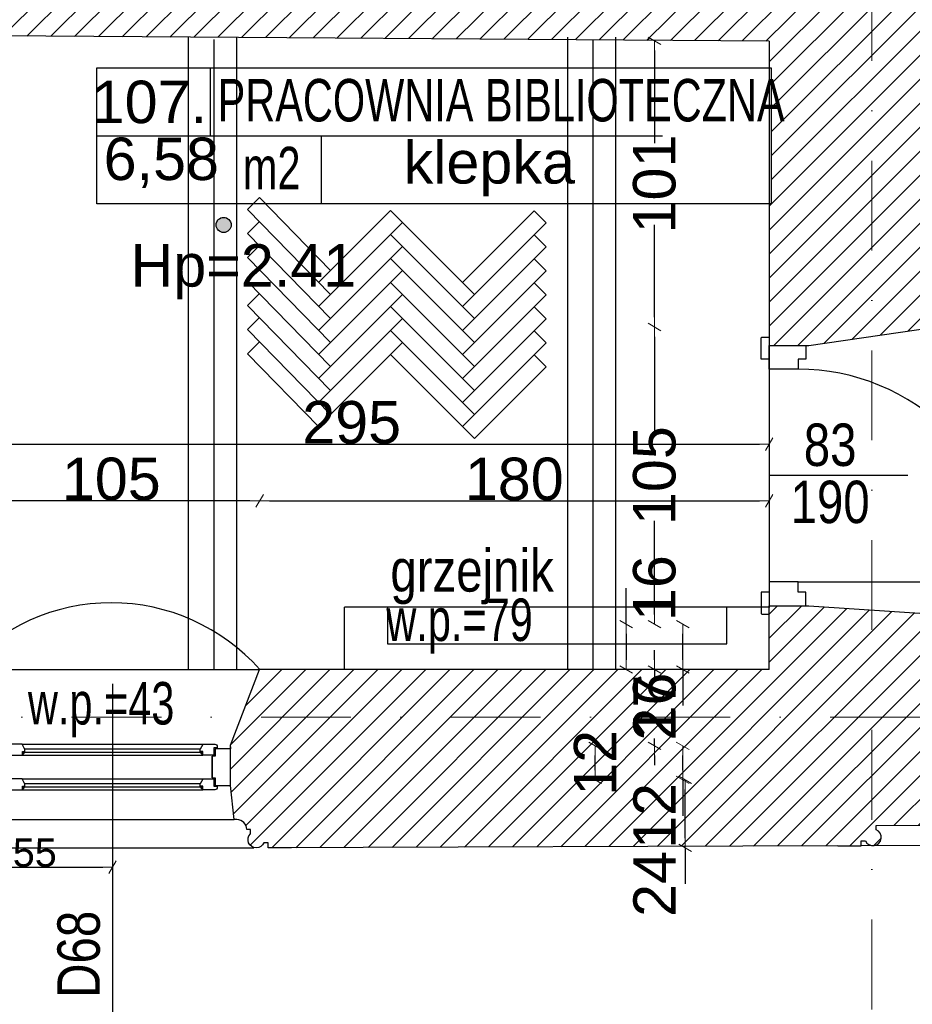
# Model space of a CAD drawing. Header units: millimetres. Extents: x 75999 to 132160, y -108895 to -89040.
# Tile 40 of 61: x 104146 to 107302, y -106036 to -102557. Entities that reach past the tile are written whole.
import ezdxf

# ---------------------------------------------------------------- set-up
doc = ezdxf.new("R2010")
doc.units = ezdxf.units.MM
doc.header["$MEASUREMENT"] = 0
doc.linetypes.add('Dot & Dashed', pattern=[670.277762, 317.5, -176.388889, 0, -176.388874])
for name, color, linetype in [('A-DRZWI', 7, 'Continuous'), ('A-OKNA-OPIS', 7, 'Continuous'), ('A-OPISY-2', 7, 'Continuous'), ('A-OPISY-3', 7, 'Continuous'), ('A-WYSOKOSCI', 7, 'Continuous'), ('belki nad', 7, 'Continuous'), ('CO TO JEST', 7, 'Continuous'), ('detalokna', 7, 'Continuous'), ('DIM MALY', 7, 'Continuous'), ('Drawing & Figure', 7, 'Continuous'), ('DRZWI', 7, 'Continuous'), ('Nowe_00 ZMIANY', 7, 'Continuous'), ('Nowe_Annotation - Text', 7, 'Continuous'), ('Nowe_GRZEJNIK', 7, 'Continuous'), ('obwody#3', 7, 'Continuous'), ('OKNO_DETAL', 7, 'Continuous'), ('opisy inne', 7, 'Continuous'), ('OSIE', 7, 'Continuous'), ('PARAPET', 7, 'Continuous'), ('podciagi', 7, 'Continuous'), ('POSADZKI', 7, 'Continuous'), ('strop', 7, 'Continuous'), ('Structural - Bearing', 7, 'Continuous'), ('Structural - Grid', 7, 'Continuous'), ('WIDOK', 7, 'Continuous'), ('ściany', 7, 'Continuous')]:
    doc.layers.add(name, color=color, linetype=linetype)
doc.styles.add('STYL_AUTOMATYCZNY_1', font='arial.ttf')
doc.styles.add('STYL_AUTOMATYCZNY_2', font='arial.ttf')
doc.styles.add('STYL_AUTOMATYCZNY_4', font='arial.ttf', dxfattribs={"width": 0.8})
doc.styles.add('STYL_AUTOMATYCZNY_5', font='arial.ttf', dxfattribs={"width": 0.7})
doc.styles.add('STYL_AUTOMATYCZNY_7', font='arial.ttf', dxfattribs={"width": 0.8})
doc.dimstyles.new('STYL_AUTOMATYCZNY__2', dxfattribs={"dimtxt": 100, "dimasz": 34.231941, "dimexe": 0.18, "dimexo": 0.0625, "dimgap": 0, "dimtad": 1, "dimtih": 1, "dimtoh": 1, "dimdec": 0, "dimlfac": 0.1, "dimzin": 0, "dimdsep": 46, "dimtxsty": 'STYL_AUTOMATYCZNY_2', "dimblk": 'ARROWHEAD_2', "dimblk1": 'ARROWHEAD_2', "dimblk2": 'ARROWHEAD_2', "dimcen": 0.09, "dimse1": 1, "dimse2": 1, "dimclrd": 5, "dimclre": 5, "dimclrt": 5, "dimadec": 0, "dimazin": 0, "dimtfac": 1, "dimtdec": 4, "dimtmove": 0, "dimatfit": 3, "dimfxl": 0, "dimtolj": 1, "dimtzin": 0, "dimarcsym": 0})
doc.dimstyles.new('STYL_AUTOMATYCZNY__3', dxfattribs={"dimtxt": 150, "dimasz": 34.231941, "dimexe": 0.18, "dimexo": 0.0625, "dimgap": 0, "dimtad": 1, "dimtih": 1, "dimtoh": 1, "dimdec": 0, "dimlfac": 0.1, "dimzin": 0, "dimdsep": 46, "dimtxsty": 'STYL_AUTOMATYCZNY_2', "dimblk": 'ARROWHEAD_2', "dimblk1": 'ARROWHEAD_2', "dimblk2": 'ARROWHEAD_2', "dimcen": 0.09, "dimse1": 1, "dimse2": 1, "dimclrd": 5, "dimclre": 5, "dimclrt": 1, "dimadec": 0, "dimazin": 0, "dimtfac": 1, "dimtdec": 4, "dimtmove": 0, "dimatfit": 3, "dimfxl": 0, "dimtolj": 1, "dimtzin": 0, "dimarcsym": 0})
doc.dimstyles.new('STYL_AUTOMATYCZNY__4', dxfattribs={"dimtxt": 150, "dimasz": 34.231941, "dimexe": 0.18, "dimexo": 0.0625, "dimgap": 0, "dimtad": 1, "dimdec": 0, "dimlfac": 0.1, "dimzin": 0, "dimdsep": 46, "dimtxsty": 'STYL_AUTOMATYCZNY_2', "dimblk": 'ARROWHEAD_2', "dimblk1": 'ARROWHEAD_2', "dimblk2": 'ARROWHEAD_2', "dimcen": 0.09, "dimse1": 1, "dimse2": 1, "dimclrd": 5, "dimclre": 5, "dimclrt": 1, "dimadec": 0, "dimazin": 0, "dimtfac": 1, "dimtdec": 4, "dimtmove": 0, "dimatfit": 3, "dimfxl": 0, "dimtolj": 1, "dimtzin": 0, "dimarcsym": 0})
doc.dimstyles.new('STYL_AUTOMATYCZNY__7', dxfattribs={"dimtxt": 0.18, "dimasz": 91.2, "dimexe": 0.18, "dimexo": 0.0625, "dimgap": 0, "dimtad": 0, "dimtih": 1, "dimtoh": 1, "dimdec": 4, "dimzin": 0, "dimdsep": 46, "dimcen": 0.09, "dimadec": 0, "dimazin": 0, "dimtfac": 1, "dimtdec": 4, "dimtmove": 0, "dimatfit": 3, "dimldrblk": 'ARROWHEAD_11', "dimfxl": 0, "dimtolj": 1, "dimtzin": 0, "dimarcsym": 0})
pattern_1 = [(45, (0, 0), (-42.426407, 42.426407), [])]

# ---------------------------------------------------------------- blocks, each defined once
blk = doc.blocks.new('ARROWHEAD_2')
at = {"color": 0, "linetype": 'Continuous', "lineweight": 0}
for p, q in [((0, 0), (-1, 0)), ((-0.38, -0.66), (0.38, 0.66))]:
    blk.add_line(p, q, dxfattribs=at)
blk = doc.blocks.new('*D15')
at = {"layer": 'Defpoints', "color": 0}
for p in [(103924.3, -105483.1), (104474.1, -105551.7), (104474.1, -105666.5)]:
    blk.add_point(p, dxfattribs=at)
at = {"layer": 'obwody#3', "color": 5, "lineweight": -2}
blk.add_line((103958.5, -105551.7), (104439.9, -105551.7), dxfattribs=at)
at = {"layer": 'obwody#3', "color": 5, "lineweight": -2, "xscale": 34.23194115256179, "yscale": 34.23194115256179, "zscale": 34.23194115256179, "rotation": 180}
blk.add_blockref('ARROWHEAD_2', (103924.3, -105551.7), dxfattribs=at)
at = {"layer": 'obwody#3', "color": 5, "lineweight": -2, "xscale": 34.23194115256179, "yscale": 34.23194115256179, "zscale": 34.23194115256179}
blk.add_blockref('ARROWHEAD_2', (104474.1, -105551.7), dxfattribs=at)
at = {"layer": 'obwody#3', "color": 5, "insert": (104199, -105500.8), "char_height": 100, "attachment_point": 5, "style": 'STYL_AUTOMATYCZNY_2'}
blk.add_mtext('\\A1;55', dxfattribs=at)
blk = doc.blocks.new('*D67')
at = {"layer": 'Defpoints', "color": 0}
for p in [(106495.2, -104852.9), (106390.2, -105122.9), (106495.2, -105122.9)]:
    blk.add_point(p, dxfattribs=at)
at = {"layer": 'DIM MALY', "color": 5, "lineweight": -2}
for p, q in [((106390.2, -104818.6), (106390.2, -104784.4)), ((106390.2, -104852.9), (106390.2, -104879.4)), ((106390.2, -105122.9), (106390.2, -105096.8)), ((106390.2, -105157.1), (106390.2, -105191.3))]:
    blk.add_line(p, q, dxfattribs=at)
at = {"layer": 'DIM MALY', "color": 5, "lineweight": -2, "xscale": 34.23194115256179, "yscale": 34.23194115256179, "zscale": 34.23194115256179}
for p, rotation in [((106390.2, -104852.9), 270), ((106390.2, -105122.9), 90)]:
    blk.add_blockref('ARROWHEAD_2', p, dxfattribs=dict(at, rotation=rotation))
at = {"layer": 'DIM MALY', "color": 1, "insert": (106390.2, -104988.1), "char_height": 150, "attachment_point": 5, "rotation": 90, "style": 'STYL_AUTOMATYCZNY_2'}
blk.add_mtext('\\A1;27', dxfattribs=at)
blk = doc.blocks.new('*D68')
at = {"layer": 'Defpoints', "color": 0}
for p in [(106489.8, -105122.9), (106495.2, -105122.9), (106495.2, -105242.9)]:
    blk.add_point(p, dxfattribs=at)
at = {"layer": 'DIM MALY', "color": 5, "lineweight": -2}
for p, q in [((106489.8, -105208.6), (106489.8, -105157.1)), ((106489.8, -105242.9), (106489.8, -105370.5))]:
    blk.add_line(p, q, dxfattribs=at)
at = {"layer": 'DIM MALY', "color": 5, "lineweight": -2, "xscale": 34.23194115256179, "yscale": 34.23194115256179, "zscale": 34.23194115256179}
for p, rotation in [((106489.8, -105122.9), 90), ((106489.8, -105242.9), 270)]:
    blk.add_blockref('ARROWHEAD_2', p, dxfattribs=dict(at, rotation=rotation))
at = {"layer": 'DIM MALY', "color": 1, "insert": (106390.2, -105370.5), "char_height": 150, "attachment_point": 5, "rotation": 90, "style": 'STYL_AUTOMATYCZNY_2'}
blk.add_mtext('\\A1;12', dxfattribs=at)
blk = doc.blocks.new('*D69')
at = {"layer": 'Defpoints', "color": 0}
for p in [(106390.2, -104852.9), (106495.2, -104852.9), (106495.2, -105122.9)]:
    blk.add_point(p, dxfattribs=at)
at = {"layer": 'DIM MALY', "color": 5, "lineweight": -2}
for p, q in [((106390.2, -104818.6), (106390.2, -104784.4)), ((106390.2, -104852.9), (106390.2, -104879.4)), ((106390.2, -105122.9), (106390.2, -105096.8)), ((106390.2, -105157.1), (106390.2, -105191.3))]:
    blk.add_line(p, q, dxfattribs=at)
at = {"layer": 'DIM MALY', "color": 5, "lineweight": -2, "xscale": 34.23194115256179, "yscale": 34.23194115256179, "zscale": 34.23194115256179}
for p, rotation in [((106390.2, -104852.9), 270), ((106390.2, -105122.9), 90)]:
    blk.add_blockref('ARROWHEAD_2', p, dxfattribs=dict(at, rotation=rotation))
at = {"layer": 'DIM MALY', "color": 1, "insert": (106390.2, -104988.1), "char_height": 150, "attachment_point": 5, "rotation": 90, "style": 'STYL_AUTOMATYCZNY_2'}
blk.add_mtext('\\A1;27', dxfattribs=at)
blk = doc.blocks.new('*D70')
at = {"layer": 'Defpoints', "color": 0}
for p in [(106495.2, -105242.9), (106498.6, -105242.9), (106532.8, -105483.1)]:
    blk.add_point(p, dxfattribs=at)
at = {"layer": 'DIM MALY', "color": 5, "lineweight": -2}
for p, q in [((106498.6, -105448.8), (106498.6, -105277.1)), ((106498.6, -105483.1), (106498.6, -105610.8))]:
    blk.add_line(p, q, dxfattribs=at)
at = {"layer": 'DIM MALY', "color": 5, "lineweight": -2, "xscale": 34.23194115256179, "yscale": 34.23194115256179, "zscale": 34.23194115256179}
for p, rotation in [((106498.6, -105242.9), 90), ((106498.6, -105483.1), 270)]:
    blk.add_blockref('ARROWHEAD_2', p, dxfattribs=dict(at, rotation=rotation))
at = {"layer": 'DIM MALY', "color": 1, "insert": (106390.2, -105610.8), "char_height": 150, "attachment_point": 5, "rotation": 90, "style": 'STYL_AUTOMATYCZNY_2'}
blk.add_mtext('\\A1;24', dxfattribs=at)
blk = doc.blocks.new('*D71')
at = {"layer": 'Defpoints', "color": 0}
for p in [(106180.2, -105122.9), (106495.2, -105122.9), (106495.2, -105242.9)]:
    blk.add_point(p, dxfattribs=at)
at = {"layer": 'DIM MALY', "color": 5, "lineweight": -2}
blk.add_line((106180.2, -105208.6), (106180.2, -105157.1), dxfattribs=at)
at = {"layer": 'DIM MALY', "color": 5, "lineweight": -2, "xscale": 34.23194115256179, "yscale": 34.23194115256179, "zscale": 34.23194115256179}
for p, rotation in [((106180.2, -105122.9), 90), ((106180.2, -105242.9), 270)]:
    blk.add_blockref('ARROWHEAD_2', p, dxfattribs=dict(at, rotation=rotation))
at = {"layer": 'DIM MALY', "color": 1, "insert": (106180.2, -105183.1), "char_height": 150, "attachment_point": 5, "rotation": 90, "style": 'STYL_AUTOMATYCZNY_2'}
blk.add_mtext('\\A1;12', dxfattribs=at)
blk = doc.blocks.new('*D72')
at = {"layer": 'Defpoints', "color": 0}
for p in [(106390.2, -104852.9), (106495.2, -104852.9), (106495.2, -105122.9)]:
    blk.add_point(p, dxfattribs=at)
at = {"layer": 'DIM MALY', "color": 5, "lineweight": -2}
for p, q in [((106390.2, -104818.6), (106390.2, -104784.4)), ((106390.2, -104852.9), (106390.2, -104879.4)), ((106390.2, -105122.9), (106390.2, -105096.8)), ((106390.2, -105157.1), (106390.2, -105191.3))]:
    blk.add_line(p, q, dxfattribs=at)
at = {"layer": 'DIM MALY', "color": 5, "lineweight": -2, "xscale": 34.23194115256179, "yscale": 34.23194115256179, "zscale": 34.23194115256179}
for p, rotation in [((106390.2, -104852.9), 270), ((106390.2, -105122.9), 90)]:
    blk.add_blockref('ARROWHEAD_2', p, dxfattribs=dict(at, rotation=rotation))
at = {"layer": 'DIM MALY', "color": 1, "insert": (106390.2, -104988.1), "char_height": 150, "attachment_point": 5, "rotation": 90, "style": 'STYL_AUTOMATYCZNY_2'}
blk.add_mtext('\\A1;27', dxfattribs=at)
blk = doc.blocks.new('*D73')
at = {"layer": 'Defpoints', "color": 0}
for p in [(106676.3, -104692.9), (106289.9, -104852.9), (106676.3, -104852.9)]:
    blk.add_point(p, dxfattribs=at)
at = {"layer": 'DIM MALY', "color": 5, "lineweight": -2}
for p, q in [((106289.9, -104692.9), (106289.9, -104565.7)), ((106289.9, -104727.1), (106289.9, -104818.6))]:
    blk.add_line(p, q, dxfattribs=at)
at = {"layer": 'DIM MALY', "color": 5, "lineweight": -2, "xscale": 34.23194115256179, "yscale": 34.23194115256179, "zscale": 34.23194115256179}
for p, rotation in [((106289.9, -104692.9), 90), ((106289.9, -104852.9), 270)]:
    blk.add_blockref('ARROWHEAD_2', p, dxfattribs=dict(at, rotation=rotation))
at = {"layer": 'DIM MALY', "color": 1, "insert": (106390.2, -104565.7), "char_height": 150, "attachment_point": 5, "rotation": 90, "style": 'STYL_AUTOMATYCZNY_2'}
blk.add_mtext('\\A1;16', dxfattribs=at)
blk = doc.blocks.new('*D74')
at = {"layer": 'Defpoints', "color": 0}
for p in [(106490.5, -104692.9), (106676.3, -104692.9), (106676.3, -104852.9)]:
    blk.add_point(p, dxfattribs=at)
at = {"layer": 'DIM MALY', "color": 5, "lineweight": -2}
for p, q in [((106490.5, -104818.6), (106490.5, -104727.1)), ((106490.5, -104852.9), (106490.5, -104980.5))]:
    blk.add_line(p, q, dxfattribs=at)
at = {"layer": 'DIM MALY', "color": 5, "lineweight": -2, "xscale": 34.23194115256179, "yscale": 34.23194115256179, "zscale": 34.23194115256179}
for p, rotation in [((106490.5, -104692.9), 90), ((106490.5, -104852.9), 270)]:
    blk.add_blockref('ARROWHEAD_2', p, dxfattribs=dict(at, rotation=rotation))
at = {"layer": 'DIM MALY', "color": 1, "insert": (106390.2, -104980.5), "char_height": 150, "attachment_point": 5, "rotation": 90, "style": 'STYL_AUTOMATYCZNY_2'}
blk.add_mtext('\\A1;16', dxfattribs=at)
blk = doc.blocks.new('*D75')
at = {"layer": 'Defpoints', "color": 0}
for p in [(106390.2, -103642.9), (106626.3, -103642.9), (106676.3, -104692.9)]:
    blk.add_point(p, dxfattribs=at)
at = {"layer": 'DIM MALY', "color": 5, "lineweight": -2}
for p, q in [((106390.2, -103677.1), (106390.2, -104009)), ((106390.2, -104658.6), (106390.2, -104327.4))]:
    blk.add_line(p, q, dxfattribs=at)
at = {"layer": 'DIM MALY', "color": 5, "lineweight": -2, "xscale": 34.23194115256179, "yscale": 34.23194115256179, "zscale": 34.23194115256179}
for p, rotation in [((106390.2, -103642.9), 90), ((106390.2, -104692.9), 270)]:
    blk.add_blockref('ARROWHEAD_2', p, dxfattribs=dict(at, rotation=rotation))
at = {"layer": 'DIM MALY', "color": 1, "insert": (106390.2, -104168.2), "char_height": 150, "attachment_point": 5, "rotation": 90, "style": 'STYL_AUTOMATYCZNY_2'}
blk.add_mtext('\\A1;105', dxfattribs=at)
blk = doc.blocks.new('*D76')
at = {"layer": 'Defpoints', "color": 0}
for p in [(106390.2, -102631.9), (106524.6, -102631.9), (106619.9, -103642.9)]:
    blk.add_point(p, dxfattribs=at)
at = {"layer": 'DIM MALY', "color": 5, "lineweight": -2}
for p, q in [((106390.2, -102666.1), (106390.2, -102993.6)), ((106390.2, -103608.6), (106390.2, -103281.9))]:
    blk.add_line(p, q, dxfattribs=at)
at = {"layer": 'DIM MALY', "color": 5, "lineweight": -2, "xscale": 34.23194115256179, "yscale": 34.23194115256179, "zscale": 34.23194115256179}
for p, rotation in [((106390.2, -102631.9), 90), ((106390.2, -103642.9), 270)]:
    blk.add_blockref('ARROWHEAD_2', p, dxfattribs=dict(at, rotation=rotation))
at = {"layer": 'DIM MALY', "color": 1, "insert": (106390.2, -103137.7), "char_height": 150, "attachment_point": 5, "rotation": 90, "style": 'STYL_AUTOMATYCZNY_2'}
blk.add_mtext('\\A1;101', dxfattribs=at)
blk = doc.blocks.new('*D210')
at = {"layer": 'Defpoints', "color": 0}
for p in [(106795.2, -104257.2), (104994.1, -104536.4), (106795.2, -104820.1)]:
    blk.add_point(p, dxfattribs=at)
at = {"layer": 'DIM MALY', "color": 5, "lineweight": -2}
blk.add_line((105028.3, -104257.2), (106761, -104257.2), dxfattribs=at)
at = {"layer": 'DIM MALY', "color": 5, "lineweight": -2, "xscale": 34.23194115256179, "yscale": 34.23194115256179, "zscale": 34.23194115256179, "rotation": 180}
blk.add_blockref('ARROWHEAD_2', (104994.1, -104257.2), dxfattribs=at)
at = {"layer": 'DIM MALY', "color": 5, "lineweight": -2, "xscale": 34.23194115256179, "yscale": 34.23194115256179, "zscale": 34.23194115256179}
blk.add_blockref('ARROWHEAD_2', (106795.2, -104257.2), dxfattribs=at)
at = {"layer": 'DIM MALY', "color": 1, "insert": (105894.3, -104180.6), "char_height": 150, "attachment_point": 5, "style": 'STYL_AUTOMATYCZNY_2'}
blk.add_mtext('\\A1;180', dxfattribs=at)
blk = doc.blocks.new('*D226')
at = {"layer": 'Defpoints', "color": 0}
for p in [(106795.2, -104057.2), (106795.2, -104782.4), (103844.1, -104802.4)]:
    blk.add_point(p, dxfattribs=at)
at = {"layer": 'DIM MALY', "color": 5, "lineweight": -2}
blk.add_line((103878.3, -104057.2), (106761, -104057.2), dxfattribs=at)
at = {"layer": 'DIM MALY', "color": 5, "lineweight": -2, "xscale": 34.23194115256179, "yscale": 34.23194115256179, "zscale": 34.23194115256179, "rotation": 180}
blk.add_blockref('ARROWHEAD_2', (103844.1, -104057.2), dxfattribs=at)
at = {"layer": 'DIM MALY', "color": 5, "lineweight": -2, "xscale": 34.23194115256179, "yscale": 34.23194115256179, "zscale": 34.23194115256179}
blk.add_blockref('ARROWHEAD_2', (106795.2, -104057.2), dxfattribs=at)
at = {"layer": 'DIM MALY', "color": 1, "insert": (105319.3, -103980.6), "char_height": 150, "attachment_point": 5, "style": 'STYL_AUTOMATYCZNY_2'}
blk.add_mtext('\\A1;295', dxfattribs=at)
blk = doc.blocks.new('*D303')
at = {"layer": 'Defpoints', "color": 0}
for p in [(103945.6, -104257.2), (103945.6, -104530.1), (104994.1, -104516.4)]:
    blk.add_point(p, dxfattribs=at)
at = {"layer": 'DIM MALY', "color": 5, "lineweight": -2}
blk.add_line((104959.9, -104257.2), (103979.8, -104257.2), dxfattribs=at)
at = {"layer": 'DIM MALY', "color": 5, "lineweight": -2, "xscale": 34.23194115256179, "yscale": 34.23194115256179, "zscale": 34.23194115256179, "rotation": 180}
blk.add_blockref('ARROWHEAD_2', (103945.6, -104257.2), dxfattribs=at)
at = {"layer": 'DIM MALY', "color": 5, "lineweight": -2, "xscale": 34.23194115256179, "yscale": 34.23194115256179, "zscale": 34.23194115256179}
blk.add_blockref('ARROWHEAD_2', (104994.1, -104257.2), dxfattribs=at)
at = {"layer": 'DIM MALY', "color": 1, "insert": (104469.5, -104180.6), "char_height": 150, "attachment_point": 5, "style": 'STYL_AUTOMATYCZNY_2'}
blk.add_mtext('\\A1;105', dxfattribs=at)
blk = doc.blocks.new('*D374')
at = {"layer": 'Defpoints', "color": 0}
for p in [(87564.1, -105009.4), (118544.1, -105413.4), (118544.1, -106621.5)]:
    blk.add_point(p, dxfattribs=at)
at = {"layer": 'DIM MALY', "color": 5, "lineweight": -2}
blk.add_line((87598.4, -106621.5), (118509.9, -106621.5), dxfattribs=at)
at = {"layer": 'DIM MALY', "color": 5, "lineweight": -2, "xscale": 34.23194115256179, "yscale": 34.23194115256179, "zscale": 34.23194115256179, "rotation": 180}
blk.add_blockref('ARROWHEAD_2', (87564.1, -106621.5), dxfattribs=at)
at = {"layer": 'DIM MALY', "color": 5, "lineweight": -2, "xscale": 34.23194115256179, "yscale": 34.23194115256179, "zscale": 34.23194115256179}
blk.add_blockref('ARROWHEAD_2', (118544.1, -106621.5), dxfattribs=at)
at = {"layer": 'DIM MALY', "color": 1, "insert": (103054.1, -106544.9), "char_height": 150, "attachment_point": 5, "style": 'STYL_AUTOMATYCZNY_2'}
blk.add_mtext('\\A1;3098', dxfattribs=at)
blk = doc.blocks.new('ARROWHEAD_11')
at = {"color": 0, "linetype": 'Continuous', "lineweight": 0}
blk.add_line((0, 0), (-1, 0), dxfattribs=at)
at = {"color": 0, "linetype": 'Continuous', "lineweight": 0, "const_width": 0.25, "flags": 128}
blk.add_lwpolyline([(-0.125, 0, 1), (0.125, 0, 1)], format="xyb", close=True, dxfattribs=at)

msp = doc.modelspace()

# ---------------------------------------------------------------- hatches: boundary and pattern name
at = {"layer": 'A-WYSOKOSCI'}
msp.add_hatch(color=256, dxfattribs=at).paths.add_polyline_path([(104893.5, -103282.3, 1), (104840.1, -103282.3, 1)])
at = {"layer": 'Drawing & Figure'}
h = msp.add_hatch(dxfattribs=at)
h.set_pattern_fill('Common_Brick_0001', color=256, style=0, pattern_type=2)
h.set_pattern_definition(pattern_1)
h.paths.add_polyline_path([(99004.1, -105130.5), (99004.1, -105133.1), (99004.1, -105263.1), (99017.4, -105383.1), (99026.9, -105383.1, -0.383982), (99062.4, -105418.4), (99074.8, -105418.4), (99074.8, -105433.4, 1.205804), (99122.6, -105465.6), (99137.4, -105465.6), (99137.4, -105483.1), (99204.1, -105483.1), (100947.8, -105483.1), (101030.5, -105483.1), (101030.5, -105465.6), (101045.3, -105465.6, 0.263086), (101068.2, -105483.1), (101076.2, -105483.1, 0.761796), (101083.7, -105427), (101083.7, -105412.2), (101530.5, -105412.2), (101977.3, -105412.2), (101977.3, -105427, 0.761796), (101984.8, -105483.1), (101992.7, -105483.1, 0.263086), (102015.7, -105465.6), (102030.5, -105465.6), (102030.5, -105483.1), (102113.1, -105483.1), (103924.3, -105483.1), (103924.3, -105465.7), (103939, -105465.7, 1.205804), (103986.9, -105433.5), (103986.9, -105418.5), (103999.2, -105418.5, -0.383982), (104034.7, -105383.1), (104044.2, -105383.1), (104057.6, -105263.1), (104057.6, -105133.1), (104057.6, -105120.6), (103945.6, -104852.9), (103944.9, -104852.9), (103844.1, -104852.9), (103844.1, -104162.2), (103844.1, -102612.9), (104065.1, -102614.3), (104741.9, -102618.9), (104741.9, -102618.7), (106171.9, -102627.6), (106171.9, -102628.6), (106251.9, -102629.2), (106251.9, -102618.7), (106370.4, -102462.9), (104954.1, -102462.9), (104954.1, -102402.3), (104954.2, -102162.3), (104954.2, -101922.3), (104954.2, -101876.9), (104954.2, -101286.9), (104954.2, -101086.9), (104954.2, -100540.3), (105004.2, -100540.6), (105004.6, -100517.3), (105003.8, -100516.6), (105001.4, -100099.6), (105011.2, -100099.6), (104997.1, -99971.2), (104808.8, -99969.9), (104807.5, -100169.9), (104600.5, -100168.5), (104107.5, -100165.1), (104108.8, -99965.1), (103861, -99963.2), (103861, -100145.9), (103873.8, -100532.8), (104843.4, -100540.6), (104843.4, -101086.9), (104843.4, -101286.9), (104843.4, -101876.9), (104843.5, -102467.9), (104065.1, -102467.9), (103743.6, -102467.9), (103743.6, -102482.8), (103746.4, -102482.8), (103744.1, -102612.9), (103743.7, -102612.9), (103744, -104162.2), (103744.1, -104862.9), (101964.1, -104862.9), (101964.1, -104482.9), (101889.3, -104482.9), (101749.6, -104482.9), (101749.6, -104482.7), (101749.3, -104342.9), (101963.9, -104342.9), (101963.9, -104162.2), (101963.9, -102612.9), (102946.5, -102612.8), (102946.5, -102462.9), (102251.9, -102462.9), (102171.9, -102462.9), (102091.9, -102462.9), (101974.1, -102462.9), (101974.1, -102205.7), (101974.1, -102162.9), (101834.1, -102162.9), (101667.5, -102152.9), (101623.3, -104162.2), (101612.3, -104662.9), (101607.5, -104882.9), (99117.5, -104882.9)])
h = msp.add_hatch(dxfattribs=at)
h.set_pattern_fill('Common_Brick_0001', color=256, style=0, pattern_type=2)
h.set_pattern_definition(pattern_1)
h.paths.add_polyline_path([(105902, -100099.6), (105905.2, -100545.8), (106081.9, -100547), (106081.9, -100542.8), (106251.9, -100542.8), (106251.9, -100548.1), (106825.2, -100551.8), (106825.2, -100612.9), (106962.9, -100612.9), (107102.9, -100612.9), (107103.2, -100612.9), (107102.9, -100752.9), (106825.2, -100752.9), (106825.2, -101286.9), (106825.2, -101876.3), (106825.2, -102462.9), (106387.2, -102462.9), (106262.9, -102629.2), (106795.2, -102632.9), (106795.2, -102727.6), (106802.5, -102727.6), (106802.5, -103207.6), (106795.2, -103207.6), (106795.2, -103707.9), (106935.2, -103707.9), (107454.1, -103632.9), (107455, -101286.9), (107455.1, -100752.9), (107778.3, -100751.3), (107778.3, -100750.6), (107778.3, -100612.9), (107778.3, -100472.9), (107778.3, -100472.6), (107918.3, -100472.9), (107918.3, -100750.6), (108086.6, -100749.9), (111798.3, -100734.1), (111833.7, -100142.9), (111833.7, -99969.8), (110804.1, -99974.8), (110804.1, -99982.6), (109164.1, -99982.9), (109164.1, -99982.8), (108086.6, -99988), (106790.4, -99994.3, -1.056946), (106214.9, -99979.1), (105912.7, -99976.9), (105911.7, -100099.6)])
h = msp.add_hatch(dxfattribs=at)
h.set_pattern_fill('Common_Brick_0001', color=256, style=0, pattern_type=2)
h.set_pattern_definition(pattern_1)
h.paths.add_polyline_path([(106251.9, -102629.2), (106795.2, -102632.9), (106251.9, -102618.7)])
h = msp.add_hatch(dxfattribs=at)
h.set_pattern_fill('Common_Brick_0001', color=256, style=0, pattern_type=2)
h.set_pattern_definition(pattern_1)
h.paths.add_polyline_path([(104890.7, -105120.6), (104890.7, -105263.1), (104904, -105383.1), (104913.6, -105383.1, -0.383982), (104949.1, -105418.5), (104961.4, -105418.5), (104961.4, -105433.5, 1.205804), (105009.2, -105465.7), (105024, -105465.7), (105024, -105483.1), (107038.1, -105476), (107120.8, -105475.7), (107120.7, -105458.2), (107135.5, -105458.2, 0.263086), (107158.5, -105475.6), (107166.5, -105475.5, 0.761796), (107173.8, -105419.4), (107173.7, -105404.6), (107620.5, -105402.9), (108067.3, -105401.3), (108067.4, -105416.1, 0.761796), (108075.1, -105472.2), (108083, -105472.1, 0.263086), (108105.9, -105454.6), (108120.7, -105454.5), (108120.8, -105472), (108203.4, -105471.7), (110054.7, -105464.7), (110114.7, -105464.4), (110114.6, -105446.9), (110129.3, -105446.8, 1.205804), (110177, -105414.3), (110176.9, -105399.3), (110189.2, -105399.2, -0.383982), (110224.5, -105363.7), (110234, -105363.6), (110246.7, -105243.6), (110245.8, -105101), (110109.9, -104854.5), (110109.8, -104854.5), (109284.1, -104857.5), (109284.1, -104862.9), (107454.1, -104864.2), (107454.1, -104662.9), (106925.2, -104627.7), (106795.2, -104627.7), (106795.2, -104633), (106795.2, -104852.9), (104994.1, -104852.9)])

# ---------------------------------------------------------------- linework, layer by layer
at = {"layer": 'A-DRZWI'}
msp.add_line((107286.1, -104167.9), (106795.2, -104167.9), dxfattribs=at)
msp.add_lwpolyline([(106898.1, -104543.7), (107649.7, -104543.7, 0.414214), (106898.1, -103792)], format="xyb", dxfattribs=at)
at = {"layer": 'A-OKNA-OPIS'}
msp.add_line((104474.1, -104904.4), (104474.1, -106109.6), dxfattribs=at)
at = {"layer": 'A-OPISY-3'}
for p, q in [((104818.8, -102727.6), (104818.8, -102967.6)), ((104418.9, -102967.6), (106418.9, -102967.6)), ((105211.9, -102967.6), (105211.9, -103207.6))]:
    msp.add_line(p, q, dxfattribs=at)
msp.add_lwpolyline([(104418.9, -103207.6), (104418.9, -102727.6), (106802.5, -102727.6), (106802.5, -103207.6)], close=True, dxfattribs=at)
at = {"layer": 'A-WYSOKOSCI'}
msp.add_circle((104866.8, -103282.3), 26.7, dxfattribs=at)
at = {"layer": 'belki nad'}
for p, q in [((104741.9, -102618.7), (104741.9, -104852.9)), ((104911.9, -102618.7), (104911.9, -104852.9)), ((106081.9, -102618.7), (106081.9, -104852.9)), ((106251.9, -102618.7), (106251.9, -104852.9))]:
    msp.add_line(p, q, dxfattribs=at)
at = {"layer": 'CO TO JEST'}
for p in [(106798, -104633), (105294.1, -104852.9)]:
    msp.add_line(p, (105294.1, -104633), dxfattribs=at)
at = {"layer": 'detalokna'}
for p, q in [((104044.2, -105383.1), (104904, -105383.1)), ((103969.7, -105483.6), (104973.8, -105483.6))]:
    msp.add_line(p, q, dxfattribs=at)
msp.add_lwpolyline([(104826.2, -105236.1), (104826.2, -105159.1), (104826.2, -105236.1), (104836.2, -105236.1), (104836.2, -105263.1), (104890.7, -105263.1), (104890.7, -105133.1), (104836.2, -105133.1), (104836.2, -105159.1), (104826.2, -105159.1)], dxfattribs=at)
at = {"layer": 'DRZWI'}
for p, q in [((106795.2, -103756.3), (106795.2, -103708)), ((106795.2, -104579.4), (106795.2, -104627.7))]:
    msp.add_line(p, q, dxfattribs=at)
for points in [[(106767, -103756.3), (106767, -103682.3, -0.414334), (106771, -103678.3), (106795.2, -103678.3)], [(106767, -104579.4), (106767, -104653.4, 0.414334), (106771, -104657.4), (106795.2, -104657.4)]]:
    msp.add_lwpolyline(points, format="xyb", dxfattribs=at)
for points in [[(106925.2, -103708), (106925.2, -103756.3), (106898.1, -103756.3), (106898.1, -103792), (106795.2, -103792), (106795.2, -103756.3), (106767, -103756.3)], [(106925.2, -104627.7), (106925.2, -104579.4), (106898.1, -104579.4), (106898.1, -104543.7), (106795.2, -104543.7), (106795.2, -104579.4), (106767, -104579.4)]]:
    msp.add_lwpolyline(points, dxfattribs=at)
at = {"layer": 'Nowe_GRZEJNIK'}
msp.add_lwpolyline([(105446.1, -104763), (106646.1, -104763), (106646.1, -104633), (105446.1, -104633)], close=True, dxfattribs=at)
at = {"layer": 'OKNO_DETAL'}
for p, q in [((104154.3, -105117.4), (104793.9, -105117.4)), ((104164.1, -105133.4), (104784.1, -105133.4)), ((104155.1, -105155.4), (104163.9, -105145.4)), ((104155.1, -105145.4), (104793.2, -105145.4)), ((104155.1, -105155.3), (104793.2, -105155.3)), ((104793.2, -105155.4), (104784.4, -105145.4)), ((104154.3, -105239.9), (104793.9, -105239.9)), ((104155.1, -105277.9), (104163.9, -105267.9)), ((104155.1, -105267.9), (104793.2, -105267.9)), ((104155.1, -105277.8), (104793.2, -105277.8)), ((104164.1, -105255.9), (104784.1, -105255.9)), ((104793.2, -105277.9), (104784.4, -105267.9)), ((108120.8, -105472), (107120.8, -105475.7))]:
    msp.add_line(p, q, dxfattribs=at)
for points in [[(104112.1, -105117.4, 0.414214), (104104.1, -105125.4), (104104.1, -105129.4), (104116.1, -105129.4), (104116.1, -105155.4), (104155.1, -105155.4), (104155.1, -105143.4), (104164.1, -105143.4), (104164.1, -105133.4), (104163.1, -105133.4), (104154.3, -105117.4)], [(104836.1, -105117.4, -0.414214), (104844.1, -105125.4), (104844.1, -105129.4), (104832.1, -105129.4), (104832.1, -105155.4), (104793.2, -105155.4), (104793.2, -105143.4), (104784.1, -105143.4), (104784.1, -105133.4), (104785.1, -105133.4), (104793.9, -105117.4)], [(104130.3, -105239.9), (104116.1, -105239.9), (104116.1, -105265.9), (104104.1, -105265.9), (104104.1, -105269.9, 0.414214), (104112.1, -105277.9), (104130.3, -105277.9), (104155.1, -105277.9), (104155.1, -105265.9), (104164.1, -105265.9), (104164.1, -105255.9), (104163.1, -105255.9), (104154.3, -105239.9)], [(104818, -105239.9), (104832.1, -105239.9), (104832.1, -105265.9), (104844.1, -105265.9), (104844.1, -105269.9, -0.414214), (104836.1, -105277.9), (104818, -105277.9), (104793.2, -105277.9), (104793.2, -105265.9), (104784.1, -105265.9), (104784.1, -105255.9), (104785.1, -105255.9), (104793.9, -105239.9)]]:
    msp.add_lwpolyline(points, format="xyb", close=True, dxfattribs=at)
at = {"layer": 'OSIE'}
for p, q in [((104831.9, -102627.6), (104831.9, -104852.9)), ((106171.9, -102627.6), (106171.9, -104852.9))]:
    msp.add_line(p, q, dxfattribs=at)
at = {"layer": 'podciagi'}
msp.add_line((106795.2, -103707.9), (106795.2, -104627.9), dxfattribs=at)
at = {"layer": 'POSADZKI'}
for p, q in [((104951.2, -103228.1), (104993.6, -103185.6)), ((105244.7, -103443.4), (104993.6, -103185.6)), ((105244.7, -103528.3), (104951.2, -103228.1)), ((105202.3, -103485.9), (105456.9, -103231.3)), ((105753.8, -103528.3), (105456.9, -103231.3)), ((105711.4, -103485.9), (105964.6, -103232.7)), ((106007, -103275.1), (105964.6, -103232.7)), ((104951.2, -103312.9), (104993.6, -103270.5)), ((105202.3, -103570.7), (105499.3, -103273.7)), ((105456.9, -103316.1), (105499.3, -103273.7)), ((105711.4, -103570.7), (106007, -103275.1)), ((105244.7, -103613.1), (104951.2, -103312.9)), ((105753.8, -103613.1), (105456.9, -103316.1)), ((106007, -103359.9), (105964.6, -103317.5)), ((104951.2, -103397.8), (104993.6, -103355.3)), ((105202.3, -103655.6), (105499.3, -103358.6)), ((105711.4, -103655.6), (106007, -103359.9)), ((105244.7, -103698), (104951.2, -103397.8)), ((105753.8, -103698), (105456.9, -103401)), ((106007, -103444.8), (105964.6, -103402.4)), ((104951.2, -103482.6), (104993.6, -103440.2)), ((105202.3, -103740.4), (105499.3, -103443.4)), ((105711.4, -103740.4), (106007, -103444.8)), ((105244.7, -103782.8), (104951.2, -103482.6)), ((105753.8, -103782.8), (105456.9, -103485.9)), ((106007, -103529.6), (105964.6, -103487.2)), ((104951.2, -103567.5), (104993.6, -103525.1)), ((105202.3, -103825.3), (105499.3, -103528.3)), ((105711.4, -103825.3), (106007, -103529.6)), ((105244.7, -103867.7), (104951.2, -103567.5)), ((105753.8, -103867.7), (105456.9, -103570.7)), ((106007, -103614.5), (105964.6, -103572.1)), ((104951.2, -103652.3), (104993.6, -103609.9)), ((105202.3, -103910.1), (105499.3, -103613.1)), ((105711.4, -103910.1), (106007, -103614.5)), ((105244.7, -103952.5), (104951.2, -103652.3)), ((105753.8, -103952.5), (105456.9, -103655.6)), ((105499.3, -103698), (105456.9, -103655.6)), ((106007, -103699.4), (105964.6, -103656.9)), ((104951.2, -103737.2), (104993.6, -103694.8)), ((105202.3, -103995), (105499.3, -103698)), ((105711.4, -103995), (106007, -103699.4)), ((105202.3, -103995), (104951.2, -103737.2)), ((105753.8, -104037.4), (105456.9, -103740.4)), ((106007, -103784.2), (105964.6, -103741.8)), ((105753.8, -104037.4), (106007, -103784.2))]:
    msp.add_line(p, q, dxfattribs=at)
at = {"layer": 'strop'}
msp.add_arc((104469.5, -105319.4), 702.1, 41.6498, 138.3502, dxfattribs=at)
at = {"layer": 'Structural - Bearing'}
for p, q in [((106795.2, -102632.9), (103844.1, -102612.9)), ((106795.2, -102632.9), (106795.2, -103707.9)), ((106935.2, -103707.9), (107454.1, -103632.9)), ((106795.2, -103707.9), (106935.2, -103707.9)), ((106795.2, -104627.9), (106935.2, -104627.9)), ((106795.2, -104852.9), (106795.2, -104627.9)), ((106935.2, -104627.9), (107454.1, -104662.9)), ((104890.7, -105120.6), (104994.1, -104852.9)), ((106795.2, -104852.9), (104994.1, -104852.9)), ((107038.1, -105476), (105024, -105483.1))]:
    msp.add_line(p, q, dxfattribs=at)
for points in [[(105106.7, -105483.1), (105024, -105483.1), (105024, -105465.7), (105009.2, -105465.7, -1.205804), (104961.4, -105433.5), (104961.4, -105418.5), (104949.1, -105418.5, 0.383982), (104913.6, -105383.1), (104904, -105383.1), (104890.7, -105263.1), (104890.7, -105120.6)], [(107038.1, -105476), (107120.8, -105475.7), (107120.7, -105458.2), (107135.5, -105458.2, 1.478383), (107173.8, -105419.4), (107173.7, -105404.6), (107620.5, -105402.9)]]:
    msp.add_lwpolyline(points, format="xyb", dxfattribs=at)
at = {"layer": 'Structural - Grid', "linetype": 'Dot & Dashed', "lineweight": 15}
for p, q in [((107158.2, -107395.1), (107158.2, -90539.7)), ((118724.5, -105021.8), (80780, -105021.8))]:
    msp.add_line(p, q, dxfattribs=at)
at = {"layer": 'WIDOK'}
msp.add_line((103944.9, -104852.9), (104994.1, -104852.9), dxfattribs=at)
at = {"layer": 'ściany'}
msp.add_line((104890.7, -105126.7), (104890.7, -105133.1), dxfattribs=at)

# ---------------------------------------------------------------- texts
at = {"layer": 'A-OKNA-OPIS', "insert": (104355, -105859.5), "char_height": 150, "attachment_point": 5, "rotation": 90, "style": 'STYL_AUTOMATYCZNY_4'}
msp.add_mtext('\\A1;{\\pqc;\\fArial|b0|i0|c238|p0;\\W0.800000;D68}', dxfattribs=at)
at = {"layer": 'A-OPISY-2', "char_height": 150}
for s, insert, attachment_point, style in [('\\A1;{\\pql;\\fArial|b0|i0|c238|p0;\\W1.000000;107.}', (104400.2, -102924.7), 7, 'STYL_AUTOMATYCZNY_1'), ('\\A1;{\\pql;\\fArial|b0|i0|c238|p0;\\W0.700000;PRACOWNIA BIBLIOTECZNA}', (104845.5, -102918.7), 7, 'STYL_AUTOMATYCZNY_5'), ('\\A1;{\\pql;\\fArial|b0|i0|c238|p0;\\W1.000000;6,58}', (104442.5, -103151.6), 7, 'STYL_AUTOMATYCZNY_1'), ('\\A1;{\\pqr;\\fArial|b0|i0|c238|p0;\\W0.700000;m2}', (105138.5, -103006.2), 3, 'STYL_AUTOMATYCZNY_5'), ('\\A1;{\\pql;\\fArial|b0|i0|c238|p0;\\W1.000000;klepka}', (105503, -103181.3), 7, 'STYL_AUTOMATYCZNY_1')]:
    msp.add_mtext(s, dxfattribs=dict(at, insert=insert, attachment_point=attachment_point, style=style))
at = {"layer": 'A-WYSOKOSCI', "insert": (104936.4, -103447.8), "char_height": 150, "attachment_point": 5, "style": 'STYL_AUTOMATYCZNY_1'}
msp.add_mtext('\\A1;{\\pqc;\\fArial|b0|i0|c238|p0;\\W1.000000;Hp=2.41}', dxfattribs=at)
at = {"layer": 'Nowe_Annotation - Text', "insert": (105456.3, -104623.2), "char_height": 150, "attachment_point": 7, "style": 'STYL_AUTOMATYCZNY_7'}
msp.add_mtext('\\A1;{\\pql;\\fArial|b0|i0|c238|p0;\\W0.800000;grzejnik }', dxfattribs=at)
at = {"layer": 'opisy inne', "char_height": 150, "attachment_point": 5, "style": 'STYL_AUTOMATYCZNY_4'}
for s, insert in [('\\A1;{\\pqc;\\fArial|b0|i0|c238|p0;\\W0.800000;83}', (107011, -104060.1)), ('\\A1;{\\pqc;\\fArial|b0|i0|c238|p0;\\W0.800000;190}', (107011, -104262))]:
    msp.add_mtext(s, dxfattribs=dict(at, insert=insert))
at = {"layer": 'PARAPET', "char_height": 150, "style": 'STYL_AUTOMATYCZNY_5'}
for s, insert, attachment_point in [('\\A1;{\\pql;\\fArial|b0|i0|c238|p0;\\W0.700000;w.p.=79}', (105442, -104797.6), 7), ('\\A1;{\\pqc;\\fArial|b0|i0|c238|p0;\\W0.700000;w.p.=43}', (104433.7, -104995.1), 5)]:
    msp.add_mtext(s, dxfattribs=dict(at, insert=insert, attachment_point=attachment_point))

# ---------------------------------------------------------------- dimensions: what is measured, and where the dimension line sits
at = {"layer": 'DIM MALY'}
for base, p1, p2, angle, picture, middle in [((106390.2, -102631.9), (106619.9, -103642.9), (106524.6, -102631.9), 90, '*D76', (106390.2, -103137.7)), ((106390.2, -103642.9), (106676.3, -104692.9), (106626.3, -103642.9), 90, '*D75', (106390.2, -104168.2)), ((106289.9, -104852.9), (106676.3, -104692.9), (106676.3, -104852.9), 270, '*D73', (106390.2, -104565.7)), ((106490.5, -104692.9), (106676.3, -104852.9), (106676.3, -104692.9), 90, '*D74', (106390.2, -104980.5)), ((106390.2, -105122.9), (106495.2, -104852.9), (106495.2, -105122.9), 270, '*D67', (106390.2, -104988.1)), ((106390.2, -104852.9), (106495.2, -105122.9), (106495.2, -104852.9), 90, '*D69', (106390.2, -104988.1)), ((106390.2, -104852.9), (106495.2, -105122.9), (106495.2, -104852.9), 90, '*D72', (106390.2, -104988.1)), ((106180.2, -105122.9), (106495.2, -105242.9), (106495.2, -105122.9), 90, '*D71', (106180.2, -105183.1)), ((106489.8, -105122.9), (106495.2, -105242.9), (106495.2, -105122.9), 90, '*D68', (106390.2, -105370.5)), ((106498.6, -105242.9), (106532.8, -105483.1), (106495.2, -105242.9), 90, '*D70', (106390.2, -105610.8))]:
    dim = msp.add_linear_dim(base=base, p1=p1, p2=p2, angle=angle, dimstyle='STYL_AUTOMATYCZNY__4', dxfattribs=at)
    dim.commit()
    dim.dimension.update_dxf_attribs({"geometry": picture, "text_midpoint": middle, "dimtype": 160, "text_rotation": 90})
for base, p1, p2, picture, middle in [((106795.2, -104057.2), (103844.1, -104802.4), (106795.2, -104782.4), '*D226', (105319.3, -104057.2)), ((106795.2, -104257.2), (104994.1, -104536.4), (106795.2, -104820.1), '*D210', (105894.3, -104257.2)), ((118544.1, -106621.5), (87564.1, -105009.4), (118544.1, -105413.4), '*D374', (103054.1, -106621.5))]:
    dim = msp.add_linear_dim(base=base, p1=p1, p2=p2, dimstyle='STYL_AUTOMATYCZNY__3', dxfattribs=at)
    dim.commit()
    dim.dimension.update_dxf_attribs({"geometry": picture, "text_midpoint": middle, "dimtype": 160})
dim = msp.add_linear_dim(base=(103945.6, -104257.2), p1=(104994.1, -104516.4), p2=(103945.6, -104530.1), angle=180, dimstyle='STYL_AUTOMATYCZNY__3', dxfattribs=at)
dim.commit()
dim.dimension.update_dxf_attribs({"geometry": '*D303', "text_midpoint": (104469.5, -104257.2), "dimtype": 160})
at = {"layer": 'obwody#3'}
dim = msp.add_linear_dim(base=(104474.1, -105551.7), p1=(103924.3, -105483.1), p2=(104474.1, -105666.5), dimstyle='STYL_AUTOMATYCZNY__2', dxfattribs=at)
dim.commit()
dim.dimension.update_dxf_attribs({"geometry": '*D15', "text_midpoint": (104199, -105551.7), "dimtype": 160})

# ---------------------------------------------------------------- leaders
at = {"layer": 'Nowe_00 ZMIANY', "annotation_type": 0, "has_hookline": 1, "hookline_direction": 0, "text_width": 5247.5}
msp.add_leader([(99369.4, -104882.9), (99369.4, -107176.8), (99650.2, -107153.9)], dimstyle='STYL_AUTOMATYCZNY__7', dxfattribs=at)

doc.saveas('drawing.dxf')
